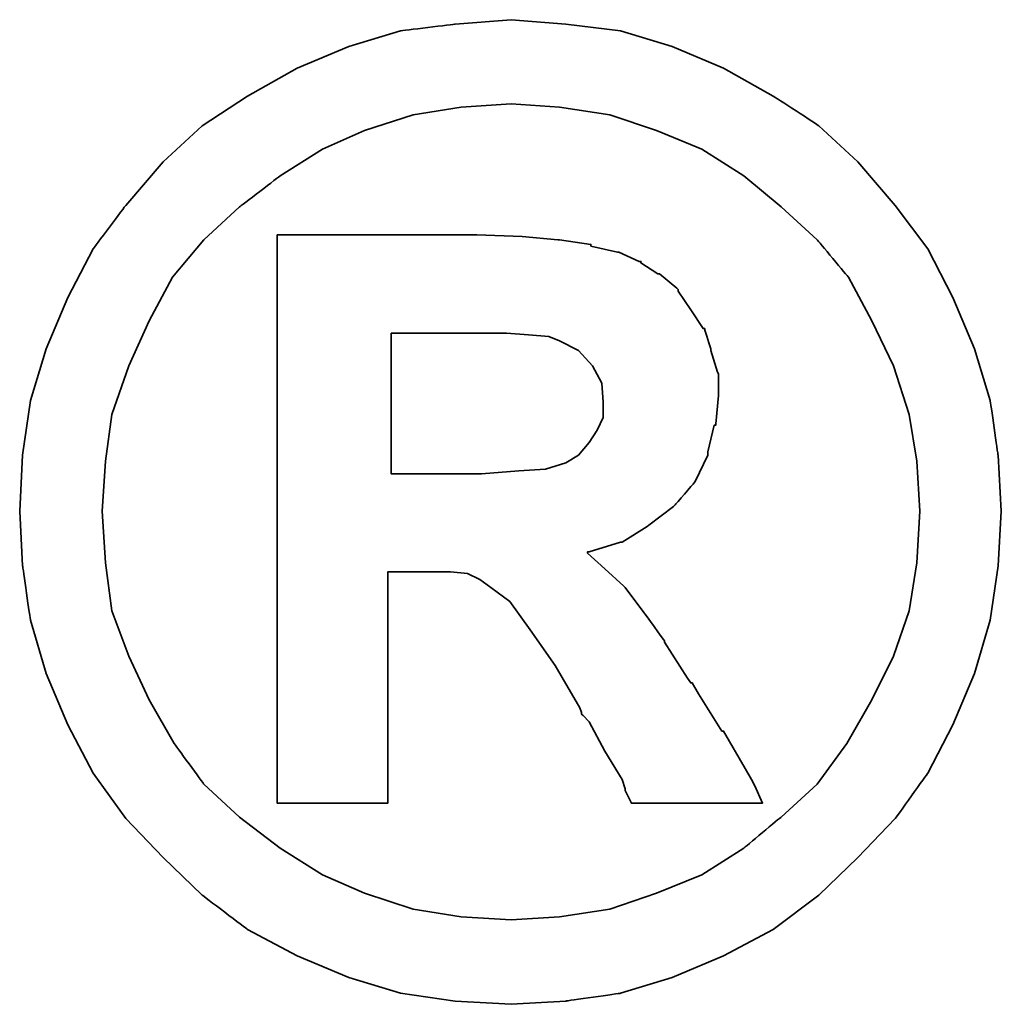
# Model space of a CAD drawing. Header units: millimetres. Extents: x 277 to 546, y -120 to -30.
# Tile 46 of 49: x 484.165 to 484.712, y -92.415 to -91.866. Entities that reach past the tile are written whole.
import ezdxf

# ---------------------------------------------------------------- set-up
doc = ezdxf.new("R2010")
doc.units = ezdxf.units.MM
doc.header["$LTSCALE"] = 0.1
doc.layers.add('DIM', color=4, linetype='CONTINUOUS')
doc.layers.add('layer 1', color=7, linetype='CONTINUOUS')

# ---------------------------------------------------------------- blocks, each defined once
blk = doc.blocks.new('TBI MOTION logo(完整正式版)')
at = {"layer": 'layer 1', "color": 22, "lineweight": 35}
for points, knots in [([(81.20634, 4.98624), (81.20634, 4.98624), (81.18649, 5.32862), (81.18649, 5.32862), (81.18649, 5.32862), (81.18649, 5.32862), (81.13886, 5.66206), (81.13886, 5.66206), (81.13886, 5.66206), (81.13886, 5.66206), (81.04359, 5.97764), (81.04359, 5.97764), (81.04359, 5.97764), (81.04359, 5.97764), (80.91061, 6.29124), (80.91061, 6.29124), (80.91061, 6.29124), (80.91061, 6.29124), (80.75778, 6.58697), (80.75778, 6.58697), (80.75778, 6.58697), (80.75778, 6.58697), (80.5593, 6.85294), (80.5593, 6.85294), (80.5593, 6.85294), (80.5593, 6.85294), (80.33105, 7.1189), (80.33105, 7.1189), (80.33105, 7.1189), (80.33105, 7.1189), (80.09287, 7.33921), (80.09287, 7.33921), (80.09287, 7.33921), (80.09287, 7.33921), (79.815, 7.51982), (79.815, 7.51982), (79.815, 7.51982), (79.815, 7.51982), (79.51133, 7.69051), (79.51133, 7.69051), (79.51133, 7.69051), (79.51133, 7.69051), (79.19773, 7.8235), (79.19773, 7.8235), (79.19773, 7.8235), (79.19773, 7.8235), (78.88215, 7.91877), (78.88215, 7.91877), (78.88215, 7.91877), (78.88215, 7.91877), (78.54871, 7.95846), (78.54871, 7.95846), (78.54871, 7.95846), (78.54871, 7.95846), (78.21526, 7.98625), (78.21526, 7.98625), (78.21526, 7.98625), (78.21526, 7.98625), (77.87388, 7.95846), (77.87388, 7.95846), (77.87388, 7.95846), (77.87388, 7.95846), (77.54044, 7.91877), (77.54044, 7.91877), (77.54044, 7.91877), (77.54044, 7.91877), (77.22485, 7.8235), (77.22485, 7.8235), (77.22485, 7.8235), (77.22485, 7.8235), (76.91027, 7.69051), (76.91027, 7.69051), (76.91027, 7.69051), (76.91027, 7.69051), (76.6056, 7.51982), (76.6056, 7.51982), (76.6056, 7.51982), (76.6056, 7.51982), (76.32972, 7.33921), (76.32972, 7.33921), (76.32972, 7.33921), (76.32972, 7.33921), (76.09154, 7.1189), (76.09154, 7.1189), (76.09154, 7.1189), (76.09154, 7.1189), (75.86329, 6.85294), (75.86329, 6.85294), (75.86329, 6.85294), (75.86329, 6.85294), (75.66382, 6.58697), (75.66382, 6.58697), (75.66382, 6.58697), (75.66382, 6.58697), (75.51099, 6.29124), (75.51099, 6.29124), (75.51099, 6.29124), (75.51099, 6.29124), (75.37702, 5.97764), (75.37702, 5.97764), (75.37702, 5.97764), (75.37702, 5.97764), (75.28175, 5.66206), (75.28175, 5.66206), (75.28175, 5.66206), (75.28175, 5.66206), (75.23411, 5.32862), (75.23411, 5.32862), (75.23411, 5.32862), (75.23411, 5.32862), (75.21625, 4.98624), (75.21625, 4.98624), (75.21625, 4.98624), (75.21625, 4.98624), (75.23411, 4.6528), (75.23411, 4.6528), (75.23411, 4.6528), (75.23411, 4.6528), (75.28175, 4.32035), (75.28175, 4.32035), (75.28175, 4.32035), (75.28175, 4.32035), (75.37702, 3.99583), (75.37702, 3.99583), (75.37702, 3.99583), (75.37702, 3.99583), (75.51099, 3.68224), (75.51099, 3.68224), (75.51099, 3.68224), (75.51099, 3.68224), (75.66382, 3.38749), (75.66382, 3.38749), (75.66382, 3.38749), (75.66382, 3.38749), (75.86329, 3.10963), (75.86329, 3.10963), (75.86329, 3.10963), (75.86329, 3.10963), (76.09154, 2.87145), (76.09154, 2.87145), (76.09154, 2.87145), (76.09154, 2.87145), (76.32972, 2.6432), (76.32972, 2.6432), (76.32972, 2.6432), (76.32972, 2.6432), (76.6056, 2.43381), (76.6056, 2.43381), (76.6056, 2.43381), (76.6056, 2.43381), (76.91027, 2.27205), (76.91027, 2.27205), (76.91027, 2.27205), (76.91027, 2.27205), (77.22485, 2.13906), (77.22485, 2.13906), (77.22485, 2.13906), (77.22485, 2.13906), (77.54044, 2.0438), (77.54044, 2.0438), (77.54044, 2.0438), (77.54044, 2.0438), (77.87388, 1.99616), (77.87388, 1.99616), (77.87388, 1.99616), (77.87388, 1.99616), (78.21526, 1.97631), (78.21526, 1.97631), (78.21526, 1.97631), (78.21526, 1.97631), (78.54871, 1.99616), (78.54871, 1.99616), (78.54871, 1.99616), (78.54871, 1.99616), (78.88215, 2.0438), (78.88215, 2.0438), (78.88215, 2.0438), (78.88215, 2.0438), (79.19773, 2.13906), (79.19773, 2.13906), (79.19773, 2.13906), (79.19773, 2.13906), (79.51133, 2.27205), (79.51133, 2.27205), (79.51133, 2.27205), (79.51133, 2.27205), (79.815, 2.43381), (79.815, 2.43381), (79.815, 2.43381), (79.815, 2.43381), (80.09287, 2.6432), (80.09287, 2.6432), (80.09287, 2.6432), (80.09287, 2.6432), (80.33105, 2.87145), (80.33105, 2.87145), (80.33105, 2.87145), (80.33105, 2.87145), (80.5593, 3.10963), (80.5593, 3.10963), (80.5593, 3.10963), (80.5593, 3.10963), (80.75778, 3.38749), (80.75778, 3.38749), (80.75778, 3.38749), (80.75778, 3.38749), (80.91061, 3.68224), (80.91061, 3.68224), (80.91061, 3.68224), (80.91061, 3.68224), (81.04359, 3.99583), (81.04359, 3.99583), (81.04359, 3.99583), (81.04359, 3.99583), (81.13886, 4.32035), (81.13886, 4.32035), (81.13886, 4.32035), (81.13886, 4.32035), (81.18649, 4.6528), (81.18649, 4.6528), (81.18649, 4.6528), (81.18649, 4.6528), (81.20634, 4.98624), (81.20634, 4.98624)], [0, 0, 0, 0, 0.0178571, 0.0178571, 0.0178571, 0.0178572, 0.0357143, 0.0357143, 0.0357143, 0.0357143, 0.0535714, 0.0535714, 0.0535714, 0.0535714, 0.0714286, 0.0714286, 0.0714286, 0.0714286, 0.0892857, 0.0892857, 0.0892857, 0.0892857, 0.1071429, 0.1071429, 0.1071429, 0.1071429, 0.125, 0.125, 0.125, 0.125, 0.1428571, 0.1428571, 0.1428571, 0.1428572, 0.1607143, 0.1607143, 0.1607143, 0.1607143, 0.1785714, 0.1785714, 0.1785714, 0.1785714, 0.1964286, 0.1964286, 0.1964286, 0.1964286, 0.2142857, 0.2142857, 0.2142857, 0.2142857, 0.2321429, 0.2321429, 0.2321429, 0.2321429, 0.25, 0.25, 0.25, 0.25, 0.2678571, 0.2678571, 0.2678571, 0.2678572, 0.2857143, 0.2857143, 0.2857143, 0.2857143, 0.3035714, 0.3035714, 0.3035714, 0.3035714, 0.3214286, 0.3214286, 0.3214286, 0.3214286, 0.3392857, 0.3392857, 0.3392857, 0.3392857, 0.3571429, 0.3571429, 0.3571429, 0.3571429, 0.375, 0.375, 0.375, 0.375, 0.3928571, 0.3928571, 0.3928571, 0.3928572, 0.4107143, 0.4107143, 0.4107143, 0.4107143, 0.4285714, 0.4285714, 0.4285714, 0.4285714, 0.4464286, 0.4464286, 0.4464286, 0.4464286, 0.4642857, 0.4642857, 0.4642857, 0.4642857, 0.4821429, 0.4821429, 0.4821429, 0.4821429, 0.5, 0.5, 0.5, 0.5, 0.5178571, 0.5178571, 0.5178571, 0.5178572, 0.5357143, 0.5357143, 0.5357143, 0.5357143, 0.5535714, 0.5535714, 0.5535714, 0.5535714, 0.5714286, 0.5714286, 0.5714286, 0.5714286, 0.5892857, 0.5892857, 0.5892857, 0.5892857, 0.6071429, 0.6071429, 0.6071429, 0.6071429, 0.625, 0.625, 0.625, 0.625, 0.6428571, 0.6428571, 0.6428571, 0.6428572, 0.6607143, 0.6607143, 0.6607143, 0.6607143, 0.6785714, 0.6785714, 0.6785714, 0.6785714, 0.6964286, 0.6964286, 0.6964286, 0.6964286, 0.7142857, 0.7142857, 0.7142857, 0.7142857, 0.7321429, 0.7321429, 0.7321429, 0.7321429, 0.75, 0.75, 0.75, 0.75, 0.7678571, 0.7678571, 0.7678571, 0.7678572, 0.7857143, 0.7857143, 0.7857143, 0.7857143, 0.8035714, 0.8035714, 0.8035714, 0.8035714, 0.8214286, 0.8214286, 0.8214286, 0.8214286, 0.8392857, 0.8392857, 0.8392857, 0.8392857, 0.8571429, 0.8571429, 0.8571429, 0.8571429, 0.875, 0.875, 0.875, 0.875, 0.8928571, 0.8928571, 0.8928571, 0.8928572, 0.9107143, 0.9107143, 0.9107143, 0.9107143, 0.9285714, 0.9285714, 0.9285714, 0.9285714, 0.9464286, 0.9464286, 0.9464286, 0.9464286, 0.9642857, 0.9642857, 0.9642857, 0.9642857, 0.9821429, 0.9821429, 0.9821429, 0.9821429, 1, 1, 1, 1]), ([(80.71014, 4.98624), (80.71014, 4.98624), (80.69129, 5.29091), (80.69129, 5.29091), (80.69129, 5.29091), (80.69129, 5.29091), (80.64464, 5.57672), (80.64464, 5.57672), (80.64464, 5.57672), (80.64464, 5.57672), (80.54937, 5.87245), (80.54937, 5.87245), (80.54937, 5.87245), (80.54937, 5.87245), (80.41639, 6.14833), (80.41639, 6.14833), (80.41639, 6.14833), (80.41639, 6.14833), (80.27349, 6.41429), (80.27349, 6.41429), (80.27349, 6.41429), (80.27349, 6.41429), (80.08295, 6.64255), (80.08295, 6.64255), (80.08295, 6.64255), (80.08295, 6.64255), (79.86264, 6.84301), (79.86264, 6.84301), (79.86264, 6.84301), (79.86264, 6.84301), (79.63439, 7.03355), (79.63439, 7.03355), (79.63439, 7.03355), (79.63439, 7.03355), (79.37835, 7.1963), (79.37835, 7.1963), (79.37835, 7.1963), (79.37835, 7.1963), (79.10246, 7.30944), (79.10246, 7.30944), (79.10246, 7.30944), (79.10246, 7.30944), (78.81665, 7.40471), (78.81665, 7.40471), (78.81665, 7.40471), (78.81665, 7.40471), (78.511, 7.45234), (78.511, 7.45234), (78.511, 7.45234), (78.511, 7.45234), (78.21526, 7.47219), (78.21526, 7.47219), (78.21526, 7.47219), (78.21526, 7.47219), (77.9106, 7.45234), (77.9106, 7.45234), (77.9106, 7.45234), (77.9106, 7.45234), (77.61685, 7.40471), (77.61685, 7.40471), (77.61685, 7.40471), (77.61685, 7.40471), (77.32012, 7.30944), (77.32012, 7.30944), (77.32012, 7.30944), (77.32012, 7.30944), (77.06309, 7.1963), (77.06309, 7.1963), (77.06309, 7.1963), (77.06309, 7.1963), (76.80606, 7.03355), (76.80606, 7.03355), (76.80606, 7.03355), (76.80606, 7.03355), (76.55797, 6.84301), (76.55797, 6.84301), (76.55797, 6.84301), (76.55797, 6.84301), (76.34063, 6.64255), (76.34063, 6.64255), (76.34063, 6.64255), (76.34063, 6.64255), (76.1491, 6.41429), (76.1491, 6.41429), (76.1491, 6.41429), (76.1491, 6.41429), (76.0062, 6.14833), (76.0062, 6.14833), (76.0062, 6.14833), (76.0062, 6.14833), (75.88314, 5.87245), (75.88314, 5.87245), (75.88314, 5.87245), (75.88314, 5.87245), (75.77794, 5.57672), (75.77794, 5.57672), (75.77794, 5.57672), (75.77794, 5.57672), (75.73924, 5.29091), (75.73924, 5.29091), (75.73924, 5.29091), (75.73924, 5.29091), (75.72039, 4.98624), (75.72039, 4.98624), (75.72039, 4.98624), (75.72039, 4.98624), (75.73924, 4.67165), (75.73924, 4.67165), (75.73924, 4.67165), (75.73924, 4.67165), (75.77794, 4.37791), (75.77794, 4.37791), (75.77794, 4.37791), (75.77794, 4.37791), (75.88314, 4.10102), (75.88314, 4.10102), (75.88314, 4.10102), (75.88314, 4.10102), (76.0062, 3.83407), (76.0062, 3.83407), (76.0062, 3.83407), (76.0062, 3.83407), (76.15902, 3.56811), (76.15902, 3.56811), (76.15902, 3.56811), (76.15902, 3.56811), (76.34063, 3.32001), (76.34063, 3.32001), (76.34063, 3.32001), (76.34063, 3.32001), (76.55797, 3.11955), (76.55797, 3.11955), (76.55797, 3.11955), (76.55797, 3.11955), (76.80606, 2.92901), (76.80606, 2.92901), (76.80606, 2.92901), (76.80606, 2.92901), (77.06309, 2.76725), (77.06309, 2.76725), (77.06309, 2.76725), (77.06309, 2.76725), (77.32012, 2.65412), (77.32012, 2.65412), (77.32012, 2.65412), (77.32012, 2.65412), (77.61685, 2.55786), (77.61685, 2.55786), (77.61685, 2.55786), (77.61685, 2.55786), (77.9106, 2.51022), (77.9106, 2.51022), (77.9106, 2.51022), (77.9106, 2.51022), (78.21526, 2.49137), (78.21526, 2.49137), (78.21526, 2.49137), (78.21526, 2.49137), (78.511, 2.51022), (78.511, 2.51022), (78.511, 2.51022), (78.511, 2.51022), (78.81665, 2.55786), (78.81665, 2.55786), (78.81665, 2.55786), (78.81665, 2.55786), (79.10246, 2.65412), (79.10246, 2.65412), (79.10246, 2.65412), (79.10246, 2.65412), (79.37835, 2.76725), (79.37835, 2.76725), (79.37835, 2.76725), (79.37835, 2.76725), (79.63439, 2.92901), (79.63439, 2.92901), (79.63439, 2.92901), (79.63439, 2.92901), (79.86264, 3.11955), (79.86264, 3.11955), (79.86264, 3.11955), (79.86264, 3.11955), (80.08295, 3.32001), (80.08295, 3.32001), (80.08295, 3.32001), (80.08295, 3.32001), (80.26356, 3.56811), (80.26356, 3.56811), (80.26356, 3.56811), (80.26356, 3.56811), (80.41639, 3.83407), (80.41639, 3.83407), (80.41639, 3.83407), (80.41639, 3.83407), (80.54937, 4.10102), (80.54937, 4.10102), (80.54937, 4.10102), (80.54937, 4.10102), (80.64464, 4.37791), (80.64464, 4.37791), (80.64464, 4.37791), (80.64464, 4.37791), (80.69129, 4.67165), (80.69129, 4.67165), (80.69129, 4.67165), (80.69129, 4.67165), (80.71014, 4.98624), (80.71014, 4.98624)], [0, 0, 0, 0, 0.0192308, 0.0192308, 0.0192308, 0.0192308, 0.0384615, 0.0384615, 0.0384615, 0.0384615, 0.0576923, 0.0576923, 0.0576923, 0.0576923, 0.0769231, 0.0769231, 0.0769231, 0.0769231, 0.0961538, 0.0961538, 0.0961538, 0.0961539, 0.1153846, 0.1153846, 0.1153846, 0.1153846, 0.1346154, 0.1346154, 0.1346154, 0.1346154, 0.1538462, 0.1538462, 0.1538462, 0.1538462, 0.1730769, 0.1730769, 0.1730769, 0.1730769, 0.1923077, 0.1923077, 0.1923077, 0.1923077, 0.2115385, 0.2115385, 0.2115385, 0.2115385, 0.2307692, 0.2307692, 0.2307692, 0.2307692, 0.25, 0.25, 0.25, 0.25, 0.2692308, 0.2692308, 0.2692308, 0.2692308, 0.2884615, 0.2884615, 0.2884615, 0.2884615, 0.3076923, 0.3076923, 0.3076923, 0.3076923, 0.3269231, 0.3269231, 0.3269231, 0.3269231, 0.3461538, 0.3461538, 0.3461538, 0.3461539, 0.3653846, 0.3653846, 0.3653846, 0.3653846, 0.3846154, 0.3846154, 0.3846154, 0.3846154, 0.4038462, 0.4038462, 0.4038462, 0.4038462, 0.4230769, 0.4230769, 0.4230769, 0.4230769, 0.4423077, 0.4423077, 0.4423077, 0.4423077, 0.4615385, 0.4615385, 0.4615385, 0.4615385, 0.4807692, 0.4807692, 0.4807692, 0.4807692, 0.5, 0.5, 0.5, 0.5, 0.5192308, 0.5192308, 0.5192308, 0.5192308, 0.5384615, 0.5384615, 0.5384615, 0.5384615, 0.5576923, 0.5576923, 0.5576923, 0.5576923, 0.5769231, 0.5769231, 0.5769231, 0.5769231, 0.5961538, 0.5961538, 0.5961538, 0.5961539, 0.6153846, 0.6153846, 0.6153846, 0.6153846, 0.6346154, 0.6346154, 0.6346154, 0.6346154, 0.6538462, 0.6538462, 0.6538462, 0.6538462, 0.6730769, 0.6730769, 0.6730769, 0.6730769, 0.6923077, 0.6923077, 0.6923077, 0.6923077, 0.7115385, 0.7115385, 0.7115385, 0.7115385, 0.7307692, 0.7307692, 0.7307692, 0.7307692, 0.75, 0.75, 0.75, 0.75, 0.7692308, 0.7692308, 0.7692308, 0.7692308, 0.7884615, 0.7884615, 0.7884615, 0.7884615, 0.8076923, 0.8076923, 0.8076923, 0.8076923, 0.8269231, 0.8269231, 0.8269231, 0.8269231, 0.8461538, 0.8461538, 0.8461538, 0.8461539, 0.8653846, 0.8653846, 0.8653846, 0.8653846, 0.8846154, 0.8846154, 0.8846154, 0.8846154, 0.9038462, 0.9038462, 0.9038462, 0.9038462, 0.9230769, 0.9230769, 0.9230769, 0.9230769, 0.9423077, 0.9423077, 0.9423077, 0.9423077, 0.9615385, 0.9615385, 0.9615385, 0.9615385, 0.9807692, 0.9807692, 0.9807692, 0.9807692, 1, 1, 1, 1]), ([(76.78721, 3.2823), (76.78721, 3.2823), (76.78721, 3.32001), (76.78721, 3.32001), (76.78721, 3.32001), (76.78721, 3.32001), (76.78721, 3.42422), (76.78721, 3.42422), (76.78721, 3.42422), (76.78721, 3.42422), (76.78721, 3.59689), (76.78721, 3.59689), (76.78721, 3.59689), (76.78721, 3.59689), (76.78721, 3.80529), (76.78721, 3.80529), (76.78721, 3.80529), (76.78721, 3.80529), (76.78721, 4.0524), (76.78721, 4.0524), (76.78721, 4.0524), (76.78721, 4.0524), (76.78721, 4.32035), (76.78721, 4.32035), (76.78721, 4.32035), (76.78721, 4.32035), (76.78721, 4.92868), (76.78721, 4.92868), (76.78721, 4.92868), (76.78721, 4.92868), (76.78721, 5.53801), (76.78721, 5.53801), (76.78721, 5.53801), (76.78721, 5.53801), (76.78721, 5.82482), (76.78721, 5.82482), (76.78721, 5.82482), (76.78721, 5.82482), (76.78721, 6.07291), (76.78721, 6.07291), (76.78721, 6.07291), (76.78721, 6.07291), (76.78721, 6.30017), (76.78721, 6.30017), (76.78721, 6.30017), (76.78721, 6.30017), (76.78721, 6.45399), (76.78721, 6.45399), (76.78721, 6.45399), (76.78721, 6.45399), (76.78721, 6.5572), (76.78721, 6.5572), (76.78721, 6.5572), (76.78721, 6.5572), (76.78721, 6.59689), (76.78721, 6.59689), (76.78721, 6.59689), (76.78721, 6.59689), (76.78721, 6.67232), (76.78721, 6.67232), (76.78721, 6.67232), (76.78721, 6.67232), (76.8537, 6.67232), (76.8537, 6.67232), (76.8537, 6.67232), (76.8537, 6.67232), (76.87355, 6.67232), (76.87355, 6.67232), (76.87355, 6.67232), (76.87355, 6.67232), (76.91027, 6.67232), (76.91027, 6.67232), (76.91027, 6.67232), (76.91027, 6.67232), (77.04424, 6.67232), (77.04424, 6.67232), (77.04424, 6.67232), (77.04424, 6.67232), (77.22485, 6.67232), (77.22485, 6.67232), (77.22485, 6.67232), (77.22485, 6.67232), (77.43524, 6.67232), (77.43524, 6.67232), (77.43524, 6.67232), (77.43524, 6.67232), (77.65357, 6.67232), (77.65357, 6.67232), (77.65357, 6.67232), (77.65357, 6.67232), (77.82625, 6.67232), (77.82625, 6.67232), (77.82625, 6.67232), (77.82625, 6.67232), (77.94037, 6.67232), (77.94037, 6.67232), (77.94037, 6.67232), (77.94037, 6.67232), (77.97709, 6.67232), (77.97709, 6.67232), (77.97709, 6.67232), (77.97709, 6.67232), (77.99694, 6.67232), (77.99694, 6.67232), (77.99694, 6.67232), (77.99694, 6.67232), (78.00686, 6.67232), (78.00686, 6.67232), (78.00686, 6.67232), (78.00686, 6.67232), (78.28275, 6.6624), (78.28275, 6.6624), (78.28275, 6.6624), (78.28275, 6.6624), (78.50107, 6.64255), (78.50107, 6.64255), (78.50107, 6.64255), (78.50107, 6.64255), (78.511, 6.64255), (78.511, 6.64255), (78.511, 6.64255), (78.511, 6.64255), (78.70154, 6.61476), (78.70154, 6.61476), (78.70154, 6.61476), (78.70154, 6.61476), (78.70154, 6.60483), (78.70154, 6.60483), (78.70154, 6.60483), (78.70154, 6.60483), (78.86429, 6.56713), (78.86429, 6.56713), (78.86429, 6.56713), (78.86429, 6.56713), (78.87223, 6.56713), (78.87223, 6.56713), (78.87223, 6.56713), (78.87223, 6.56713), (78.99727, 6.51056), (78.99727, 6.51056), (78.99727, 6.51056), (78.99727, 6.51056), (79.00719, 6.51056), (79.00719, 6.51056), (79.00719, 6.51056), (79.00719, 6.51056), (79.00719, 6.50162), (79.00719, 6.50162), (79.00719, 6.50162), (79.00719, 6.50162), (79.1104, 6.43415), (79.1104, 6.43415), (79.1104, 6.43415), (79.1104, 6.43415), (79.12132, 6.43415), (79.12132, 6.43415), (79.12132, 6.43415), (79.12132, 6.43415), (79.22552, 6.34781), (79.22552, 6.34781), (79.22552, 6.34781), (79.22552, 6.34781), (79.23544, 6.33888), (79.23544, 6.33888), (79.23544, 6.33888), (79.23544, 6.33888), (79.23544, 6.32895), (79.23544, 6.32895), (79.23544, 6.32895), (79.23544, 6.32895), (79.31087, 6.21483), (79.31087, 6.21483), (79.31087, 6.21483), (79.31087, 6.21483), (79.38629, 6.1007), (79.38629, 6.1007), (79.38629, 6.1007), (79.38629, 6.1007), (79.3972, 6.1007), (79.3972, 6.1007), (79.3972, 6.1007), (79.3972, 6.1007), (79.3972, 6.09078), (79.3972, 6.09078), (79.3972, 6.09078), (79.3972, 6.09078), (79.43392, 5.97764), (79.43392, 5.97764), (79.43392, 5.97764), (79.43392, 5.97764), (79.43392, 5.96772), (79.43392, 5.96772), (79.43392, 5.96772), (79.43392, 5.96772), (79.47362, 5.83474), (79.47362, 5.83474), (79.47362, 5.83474), (79.47362, 5.83474), (79.48156, 5.82482), (79.48156, 5.82482), (79.48156, 5.82482), (79.48156, 5.82482), (79.48156, 5.69977), (79.48156, 5.69977), (79.48156, 5.69977), (79.48156, 5.69977), (79.48156, 5.69183), (79.48156, 5.69183), (79.48156, 5.69183), (79.48156, 5.69183), (79.4637, 5.51915), (79.4637, 5.51915), (79.4637, 5.51915), (79.4637, 5.51915), (79.4637, 5.51122), (79.4637, 5.51122), (79.4637, 5.51122), (79.4637, 5.51122), (79.45377, 5.51122), (79.45377, 5.51122), (79.45377, 5.51122), (79.45377, 5.51122), (79.41507, 5.34847), (79.41507, 5.34847), (79.41507, 5.34847), (79.41507, 5.34847), (79.41507, 5.33854), (79.41507, 5.33854), (79.41507, 5.33854), (79.41507, 5.33854), (79.41507, 5.32862), (79.41507, 5.32862), (79.41507, 5.32862), (79.41507, 5.32862), (79.33865, 5.16785), (79.33865, 5.16785), (79.33865, 5.16785), (79.33865, 5.16785), (79.33071, 5.15693), (79.33071, 5.15693), (79.33071, 5.15693), (79.33071, 5.15693), (79.2156, 5.02495), (79.2156, 5.02495), (79.2156, 5.02495), (79.2156, 5.02495), (79.20567, 5.01502), (79.20567, 5.01502), (79.20567, 5.01502), (79.20567, 5.01502), (79.05483, 4.89991), (79.05483, 4.89991), (79.05483, 4.89991), (79.05483, 4.89991), (79.04491, 4.89197), (79.04491, 4.89197), (79.04491, 4.89197), (79.04491, 4.89197), (78.89208, 4.7967), (78.89208, 4.7967), (78.89208, 4.7967), (78.89208, 4.7967), (78.88215, 4.7967), (78.88215, 4.7967), (78.88215, 4.7967), (78.88215, 4.7967), (78.69161, 4.73913), (78.69161, 4.73913), (78.69161, 4.73913), (78.69161, 4.73913), (78.68169, 4.73913), (78.68169, 4.73913), (78.68169, 4.73913), (78.68169, 4.73913), (78.68169, 4.72921), (78.68169, 4.72921), (78.68169, 4.72921), (78.68169, 4.72921), (78.78688, 4.63394), (78.78688, 4.63394), (78.78688, 4.63394), (78.78688, 4.63394), (78.902, 4.52875), (78.902, 4.52875), (78.902, 4.52875), (78.902, 4.52875), (78.91093, 4.52081), (78.91093, 4.52081), (78.91093, 4.52081), (78.91093, 4.52081), (79.02506, 4.36798), (79.02506, 4.36798), (79.02506, 4.36798), (79.02506, 4.36798), (79.1501, 4.1953), (79.1501, 4.1953), (79.1501, 4.1953), (79.1501, 4.1953), (79.1501, 4.18736), (79.1501, 4.18736), (79.1501, 4.18736), (79.1501, 4.18736), (79.29201, 3.96705), (79.29201, 3.96705), (79.29201, 3.96705), (79.29201, 3.96705), (79.31087, 3.93828), (79.31087, 3.93828), (79.31087, 3.93828), (79.31087, 3.93828), (79.32079, 3.93828), (79.32079, 3.93828), (79.32079, 3.93828), (79.32079, 3.93828), (79.3585, 3.87178), (79.3585, 3.87178), (79.3585, 3.87178), (79.3585, 3.87178), (79.50141, 3.64353), (79.50141, 3.64353), (79.50141, 3.64353), (79.50141, 3.64353), (79.51133, 3.64353), (79.51133, 3.64353), (79.51133, 3.64353), (79.51133, 3.64353), (79.64431, 3.41528), (79.64431, 3.41528), (79.64431, 3.41528), (79.64431, 3.41528), (79.68202, 3.3478), (79.68202, 3.3478), (79.68202, 3.3478), (79.68202, 3.3478), (79.70187, 3.31009), (79.70187, 3.31009), (79.70187, 3.31009), (79.70187, 3.31009), (79.7495, 3.2049), (79.7495, 3.2049), (79.7495, 3.2049), (79.7495, 3.2049), (79.64431, 3.2049), (79.64431, 3.2049), (79.64431, 3.2049), (79.64431, 3.2049), (79.62546, 3.2049), (79.62546, 3.2049), (79.62546, 3.2049), (79.62546, 3.2049), (79.53912, 3.2049), (79.53912, 3.2049), (79.53912, 3.2049), (79.53912, 3.2049), (79.31087, 3.2049), (79.31087, 3.2049), (79.31087, 3.2049), (79.31087, 3.2049), (79.08262, 3.2049), (79.08262, 3.2049), (79.08262, 3.2049), (79.08262, 3.2049), (79.00719, 3.2049), (79.00719, 3.2049), (79.00719, 3.2049), (79.00719, 3.2049), (78.98735, 3.2049), (78.98735, 3.2049), (78.98735, 3.2049), (78.98735, 3.2049), (78.94964, 3.2049), (78.94964, 3.2049), (78.94964, 3.2049), (78.94964, 3.2049), (78.92979, 3.24459), (78.92979, 3.24459), (78.92979, 3.24459), (78.92979, 3.24459), (78.91093, 3.2823), (78.91093, 3.2823), (78.91093, 3.2823), (78.91093, 3.2823), (78.91093, 3.29223), (78.91093, 3.29223), (78.91093, 3.29223), (78.91093, 3.29223), (78.89208, 3.3478), (78.89208, 3.3478), (78.89208, 3.3478), (78.89208, 3.3478), (78.78688, 3.52048), (78.78688, 3.52048), (78.78688, 3.52048), (78.78688, 3.52048), (78.69161, 3.7001), (78.69161, 3.7001), (78.69161, 3.7001), (78.69161, 3.7001), (78.6539, 3.7388), (78.6539, 3.7388), (78.6539, 3.7388), (78.6539, 3.7388), (78.64398, 3.74873), (78.64398, 3.74873), (78.64398, 3.74873), (78.64398, 3.74873), (78.64398, 3.75766), (78.64398, 3.75766), (78.64398, 3.75766), (78.64398, 3.75766), (78.63405, 3.78644), (78.63405, 3.78644), (78.63405, 3.78644), (78.63405, 3.78644), (78.48321, 4.04347), (78.48321, 4.04347), (78.48321, 4.04347), (78.48321, 4.04347), (78.33038, 4.2618), (78.33038, 4.2618), (78.33038, 4.2618), (78.33038, 4.2618), (78.20732, 4.43447), (78.20732, 4.43447), (78.20732, 4.43447), (78.20732, 4.43447), (78.09221, 4.52081), (78.09221, 4.52081), (78.09221, 4.52081), (78.09221, 4.52081), (78.02472, 4.56845), (78.02472, 4.56845), (78.02472, 4.56845), (78.02472, 4.56845), (77.9493, 4.60616), (77.9493, 4.60616), (77.9493, 4.60616), (77.9493, 4.60616), (77.8451, 4.61608), (77.8451, 4.61608), (77.8451, 4.61608), (77.8451, 4.61608), (77.71113, 4.61608), (77.71113, 4.61608), (77.71113, 4.61608), (77.71113, 4.61608), (77.69128, 4.61608), (77.69128, 4.61608), (77.69128, 4.61608), (77.69128, 4.61608), (77.67342, 4.61608), (77.67342, 4.61608), (77.67342, 4.61608), (77.67342, 4.61608), (77.5583, 4.61608), (77.5583, 4.61608), (77.5583, 4.61608), (77.5583, 4.61608), (77.46303, 4.61608), (77.46303, 4.61608), (77.46303, 4.61608), (77.46303, 4.61608), (77.46303, 4.54761), (77.46303, 4.54761), (77.46303, 4.54761), (77.46303, 4.54761), (77.46303, 4.47318), (77.46303, 4.47318), (77.46303, 4.47318), (77.46303, 4.47318), (77.46303, 4.24294), (77.46303, 4.24294), (77.46303, 4.24294), (77.46303, 4.24294), (77.46303, 3.99583), (77.46303, 3.99583), (77.46303, 3.99583), (77.46303, 3.99583), (77.46303, 3.72888), (77.46303, 3.72888), (77.46303, 3.72888), (77.46303, 3.72888), (77.46303, 3.51055), (77.46303, 3.51055), (77.46303, 3.51055), (77.46303, 3.51055), (77.46303, 3.42422), (77.46303, 3.42422), (77.46303, 3.42422), (77.46303, 3.42422), (77.46303, 3.35773), (77.46303, 3.35773), (77.46303, 3.35773), (77.46303, 3.35773), (77.46303, 3.30017), (77.46303, 3.30017), (77.46303, 3.30017), (77.46303, 3.30017), (77.46303, 3.2823), (77.46303, 3.2823), (77.46303, 3.2823), (77.46303, 3.2823), (77.46303, 3.2049), (77.46303, 3.2049), (77.46303, 3.2049), (77.46303, 3.2049), (77.39753, 3.2049), (77.39753, 3.2049), (77.39753, 3.2049), (77.39753, 3.2049), (77.37768, 3.2049), (77.37768, 3.2049), (77.37768, 3.2049), (77.37768, 3.2049), (77.32012, 3.2049), (77.32012, 3.2049), (77.32012, 3.2049), (77.32012, 3.2049), (77.12165, 3.2049), (77.12165, 3.2049), (77.12165, 3.2049), (77.12165, 3.2049), (76.94897, 3.2049), (76.94897, 3.2049), (76.94897, 3.2049), (76.94897, 3.2049), (76.8924, 3.2049), (76.8924, 3.2049), (76.8924, 3.2049), (76.8924, 3.2049), (76.8537, 3.2049), (76.8537, 3.2049), (76.8537, 3.2049), (76.8537, 3.2049), (76.78721, 3.2049), (76.78721, 3.2049), (76.78721, 3.2049), (76.78721, 3.2049), (76.78721, 3.2823), (76.78721, 3.2823)], [0, 0, 0, 0, 0.0074074, 0.0074074, 0.0074074, 0.0074074, 0.0148148, 0.0148148, 0.0148148, 0.0148148, 0.0222222, 0.0222222, 0.0222222, 0.0222222, 0.0296296, 0.0296296, 0.0296296, 0.0296296, 0.037037, 0.037037, 0.037037, 0.037037, 0.0444444, 0.0444444, 0.0444444, 0.0444445, 0.0518519, 0.0518519, 0.0518519, 0.0518519, 0.0592593, 0.0592593, 0.0592593, 0.0592593, 0.0666667, 0.0666667, 0.0666667, 0.0666667, 0.0740741, 0.0740741, 0.0740741, 0.0740741, 0.0814815, 0.0814815, 0.0814815, 0.0814815, 0.0888889, 0.0888889, 0.0888889, 0.0888889, 0.0962963, 0.0962963, 0.0962963, 0.0962963, 0.1037037, 0.1037037, 0.1037037, 0.1037037, 0.1111111, 0.1111111, 0.1111111, 0.1111111, 0.1185185, 0.1185185, 0.1185185, 0.1185185, 0.1259259, 0.1259259, 0.1259259, 0.1259259, 0.1333333, 0.1333333, 0.1333333, 0.1333333, 0.1407407, 0.1407407, 0.1407407, 0.1407408, 0.1481481, 0.1481481, 0.1481481, 0.1481482, 0.1555556, 0.1555556, 0.1555556, 0.1555556, 0.162963, 0.162963, 0.162963, 0.162963, 0.1703704, 0.1703704, 0.1703704, 0.1703704, 0.1777778, 0.1777778, 0.1777778, 0.1777778, 0.1851852, 0.1851852, 0.1851852, 0.1851852, 0.1925926, 0.1925926, 0.1925926, 0.1925926, 0.2, 0.2, 0.2, 0.2, 0.2074074, 0.2074074, 0.2074074, 0.2074074, 0.2148148, 0.2148148, 0.2148148, 0.2148148, 0.2222222, 0.2222222, 0.2222222, 0.2222222, 0.2296296, 0.2296296, 0.2296296, 0.2296296, 0.237037, 0.237037, 0.237037, 0.237037, 0.2444444, 0.2444444, 0.2444444, 0.2444445, 0.2518519, 0.2518519, 0.2518519, 0.2518519, 0.2592593, 0.2592593, 0.2592593, 0.2592593, 0.2666667, 0.2666667, 0.2666667, 0.2666667, 0.2740741, 0.2740741, 0.2740741, 0.2740741, 0.2814815, 0.2814815, 0.2814815, 0.2814815, 0.2888889, 0.2888889, 0.2888889, 0.2888889, 0.2962963, 0.2962963, 0.2962963, 0.2962963, 0.3037037, 0.3037037, 0.3037037, 0.3037037, 0.3111111, 0.3111111, 0.3111111, 0.3111111, 0.3185185, 0.3185185, 0.3185185, 0.3185185, 0.3259259, 0.3259259, 0.3259259, 0.3259259, 0.3333333, 0.3333333, 0.3333333, 0.3333333, 0.3407407, 0.3407407, 0.3407407, 0.3407408, 0.3481481, 0.3481481, 0.3481481, 0.3481482, 0.3555556, 0.3555556, 0.3555556, 0.3555556, 0.362963, 0.362963, 0.362963, 0.362963, 0.3703704, 0.3703704, 0.3703704, 0.3703704, 0.3777778, 0.3777778, 0.3777778, 0.3777778, 0.3851852, 0.3851852, 0.3851852, 0.3851852, 0.3925926, 0.3925926, 0.3925926, 0.3925926, 0.4, 0.4, 0.4, 0.4, 0.4074074, 0.4074074, 0.4074074, 0.4074074, 0.4148148, 0.4148148, 0.4148148, 0.4148148, 0.4222222, 0.4222222, 0.4222222, 0.4222222, 0.4296296, 0.4296296, 0.4296296, 0.4296296, 0.437037, 0.437037, 0.437037, 0.437037, 0.4444444, 0.4444444, 0.4444444, 0.4444445, 0.4518519, 0.4518519, 0.4518519, 0.4518519, 0.4592593, 0.4592593, 0.4592593, 0.4592593, 0.4666667, 0.4666667, 0.4666667, 0.4666667, 0.4740741, 0.4740741, 0.4740741, 0.4740741, 0.4814815, 0.4814815, 0.4814815, 0.4814815, 0.4888889, 0.4888889, 0.4888889, 0.4888889, 0.4962963, 0.4962963, 0.4962963, 0.4962963, 0.5037037, 0.5037037, 0.5037037, 0.5037037, 0.5111111, 0.5111111, 0.5111111, 0.5111111, 0.5185185, 0.5185185, 0.5185185, 0.5185185, 0.5259259, 0.5259259, 0.5259259, 0.5259259, 0.5333333, 0.5333333, 0.5333333, 0.5333333, 0.5407407, 0.5407407, 0.5407407, 0.5407408, 0.5481481, 0.5481481, 0.5481481, 0.5481482, 0.5555556, 0.5555556, 0.5555556, 0.5555556, 0.562963, 0.562963, 0.562963, 0.562963, 0.5703704, 0.5703704, 0.5703704, 0.5703704, 0.5777778, 0.5777778, 0.5777778, 0.5777778, 0.5851852, 0.5851852, 0.5851852, 0.5851852, 0.5925926, 0.5925926, 0.5925926, 0.5925926, 0.6, 0.6, 0.6, 0.6, 0.6074074, 0.6074074, 0.6074074, 0.6074074, 0.6148148, 0.6148148, 0.6148148, 0.6148148, 0.6222222, 0.6222222, 0.6222222, 0.6222222, 0.6296296, 0.6296296, 0.6296296, 0.6296296, 0.637037, 0.637037, 0.637037, 0.637037, 0.6444444, 0.6444444, 0.6444444, 0.6444445, 0.6518519, 0.6518519, 0.6518519, 0.6518519, 0.6592593, 0.6592593, 0.6592593, 0.6592593, 0.6666667, 0.6666667, 0.6666667, 0.6666667, 0.6740741, 0.6740741, 0.6740741, 0.6740741, 0.6814815, 0.6814815, 0.6814815, 0.6814815, 0.6888889, 0.6888889, 0.6888889, 0.6888889, 0.6962963, 0.6962963, 0.6962963, 0.6962963, 0.7037037, 0.7037037, 0.7037037, 0.7037037, 0.7111111, 0.7111111, 0.7111111, 0.7111111, 0.7185185, 0.7185185, 0.7185185, 0.7185185, 0.7259259, 0.7259259, 0.7259259, 0.7259259, 0.7333333, 0.7333333, 0.7333333, 0.7333333, 0.7407407, 0.7407407, 0.7407407, 0.7407408, 0.7481481, 0.7481481, 0.7481481, 0.7481482, 0.7555556, 0.7555556, 0.7555556, 0.7555556, 0.762963, 0.762963, 0.762963, 0.762963, 0.7703704, 0.7703704, 0.7703704, 0.7703704, 0.7777778, 0.7777778, 0.7777778, 0.7777778, 0.7851852, 0.7851852, 0.7851852, 0.7851852, 0.7925926, 0.7925926, 0.7925926, 0.7925926, 0.8, 0.8, 0.8, 0.8, 0.8074074, 0.8074074, 0.8074074, 0.8074074, 0.8148148, 0.8148148, 0.8148148, 0.8148148, 0.8222222, 0.8222222, 0.8222222, 0.8222222, 0.8296296, 0.8296296, 0.8296296, 0.8296296, 0.837037, 0.837037, 0.837037, 0.837037, 0.8444444, 0.8444444, 0.8444444, 0.8444445, 0.8518519, 0.8518519, 0.8518519, 0.8518519, 0.8592593, 0.8592593, 0.8592593, 0.8592593, 0.8666667, 0.8666667, 0.8666667, 0.8666667, 0.8740741, 0.8740741, 0.8740741, 0.8740741, 0.8814815, 0.8814815, 0.8814815, 0.8814815, 0.8888889, 0.8888889, 0.8888889, 0.8888889, 0.8962963, 0.8962963, 0.8962963, 0.8962963, 0.9037037, 0.9037037, 0.9037037, 0.9037037, 0.9111111, 0.9111111, 0.9111111, 0.9111111, 0.9185185, 0.9185185, 0.9185185, 0.9185185, 0.9259259, 0.9259259, 0.9259259, 0.9259259, 0.9333333, 0.9333333, 0.9333333, 0.9333333, 0.9407407, 0.9407407, 0.9407407, 0.9407408, 0.9481481, 0.9481481, 0.9481481, 0.9481482, 0.9555556, 0.9555556, 0.9555556, 0.9555556, 0.962963, 0.962963, 0.962963, 0.962963, 0.9703704, 0.9703704, 0.9703704, 0.9703704, 0.9777778, 0.9777778, 0.9777778, 0.9777778, 0.9851852, 0.9851852, 0.9851852, 0.9851852, 0.9925926, 0.9925926, 0.9925926, 0.9925926, 1, 1, 1, 1]), ([(77.48288, 6.07291), (77.48288, 6.07291), (77.48288, 5.99551), (77.48288, 5.99551), (77.48288, 5.99551), (77.48288, 5.99551), (77.48288, 5.82482), (77.48288, 5.82482), (77.48288, 5.82482), (77.48288, 5.82482), (77.48288, 5.63328), (77.48288, 5.63328), (77.48288, 5.63328), (77.48288, 5.63328), (77.48288, 5.46358), (77.48288, 5.46358), (77.48288, 5.46358), (77.48288, 5.46358), (77.48288, 5.29091), (77.48288, 5.29091), (77.48288, 5.29091), (77.48288, 5.29091), (77.48288, 5.21449), (77.48288, 5.21449), (77.48288, 5.21449), (77.48288, 5.21449), (77.50074, 5.21449), (77.50074, 5.21449), (77.50074, 5.21449), (77.50074, 5.21449), (77.71113, 5.21449), (77.71113, 5.21449), (77.71113, 5.21449), (77.71113, 5.21449), (77.94037, 5.21449), (77.94037, 5.21449), (77.94037, 5.21449), (77.94037, 5.21449), (78.01579, 5.21449), (78.01579, 5.21449), (78.01579, 5.21449), (78.01579, 5.21449), (78.03465, 5.21449), (78.03465, 5.21449), (78.03465, 5.21449), (78.03465, 5.21449), (78.2629, 5.23335), (78.2629, 5.23335), (78.2629, 5.23335), (78.2629, 5.23335), (78.42565, 5.24327), (78.42565, 5.24327), (78.42565, 5.24327), (78.42565, 5.24327), (78.54871, 5.28098), (78.54871, 5.28098), (78.54871, 5.28098), (78.54871, 5.28098), (78.62611, 5.32862), (78.62611, 5.32862), (78.62611, 5.32862), (78.62611, 5.32862), (78.69161, 5.40503), (78.69161, 5.40503), (78.69161, 5.40503), (78.69161, 5.40503), (78.73925, 5.48145), (78.73925, 5.48145), (78.73925, 5.48145), (78.73925, 5.48145), (78.77696, 5.55885), (78.77696, 5.55885), (78.77696, 5.55885), (78.77696, 5.55885), (78.77696, 5.65214), (78.77696, 5.65214), (78.77696, 5.65214), (78.77696, 5.65214), (78.76902, 5.76726), (78.76902, 5.76726), (78.76902, 5.76726), (78.76902, 5.76726), (78.71146, 5.87245), (78.71146, 5.87245), (78.71146, 5.87245), (78.71146, 5.87245), (78.62611, 5.96772), (78.62611, 5.96772), (78.62611, 5.96772), (78.62611, 5.96772), (78.511, 6.02528), (78.511, 6.02528), (78.511, 6.02528), (78.511, 6.02528), (78.44451, 6.05306), (78.44451, 6.05306), (78.44451, 6.05306), (78.44451, 6.05306), (78.32046, 6.06299), (78.32046, 6.06299), (78.32046, 6.06299), (78.32046, 6.06299), (78.18748, 6.07291), (78.18748, 6.07291), (78.18748, 6.07291), (78.18748, 6.07291), (77.99694, 6.07291), (77.99694, 6.07291), (77.99694, 6.07291), (77.99694, 6.07291), (77.97709, 6.07291), (77.97709, 6.07291), (77.97709, 6.07291), (77.97709, 6.07291), (77.90167, 6.07291), (77.90167, 6.07291), (77.90167, 6.07291), (77.90167, 6.07291), (77.69128, 6.07291), (77.69128, 6.07291), (77.69128, 6.07291), (77.69128, 6.07291), (77.50074, 6.07291), (77.50074, 6.07291), (77.50074, 6.07291), (77.50074, 6.07291), (77.48288, 6.07291), (77.48288, 6.07291)], [0, 0, 0, 0, 0.03125, 0.03125, 0.03125, 0.03125, 0.0625, 0.0625, 0.0625, 0.0625, 0.09375, 0.09375, 0.09375, 0.09375, 0.125, 0.125, 0.125, 0.125, 0.15625, 0.15625, 0.15625, 0.15625, 0.1875, 0.1875, 0.1875, 0.1875, 0.21875, 0.21875, 0.21875, 0.21875, 0.25, 0.25, 0.25, 0.25, 0.28125, 0.28125, 0.28125, 0.28125, 0.3125, 0.3125, 0.3125, 0.3125, 0.34375, 0.34375, 0.34375, 0.34375, 0.375, 0.375, 0.375, 0.375, 0.40625, 0.40625, 0.40625, 0.40625, 0.4375, 0.4375, 0.4375, 0.4375, 0.46875, 0.46875, 0.46875, 0.46875, 0.5, 0.5, 0.5, 0.5, 0.53125, 0.53125, 0.53125, 0.53125, 0.5625, 0.5625, 0.5625, 0.5625, 0.59375, 0.59375, 0.59375, 0.59375, 0.625, 0.625, 0.625, 0.625, 0.65625, 0.65625, 0.65625, 0.65625, 0.6875, 0.6875, 0.6875, 0.6875, 0.71875, 0.71875, 0.71875, 0.71875, 0.75, 0.75, 0.75, 0.75, 0.78125, 0.78125, 0.78125, 0.78125, 0.8125, 0.8125, 0.8125, 0.8125, 0.84375, 0.84375, 0.84375, 0.84375, 0.875, 0.875, 0.875, 0.875, 0.90625, 0.90625, 0.90625, 0.90625, 0.9375, 0.9375, 0.9375, 0.9375, 0.96875, 0.96875, 0.96875, 0.96875, 1, 1, 1, 1])]:
    blk.add_open_spline(points, degree=3, knots=knots, dxfattribs=at)

msp = doc.modelspace()

# ---------------------------------------------------------------- block references
at = {"layer": 'DIM', "color": 0, "xscale": 0.0912171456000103, "yscale": 0.0912171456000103, "zscale": 0.0912171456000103}
msp.add_blockref('TBI MOTION logo(完整正式版)', (477.30418, -92.59489), dxfattribs=at)

doc.saveas('drawing.dxf')
